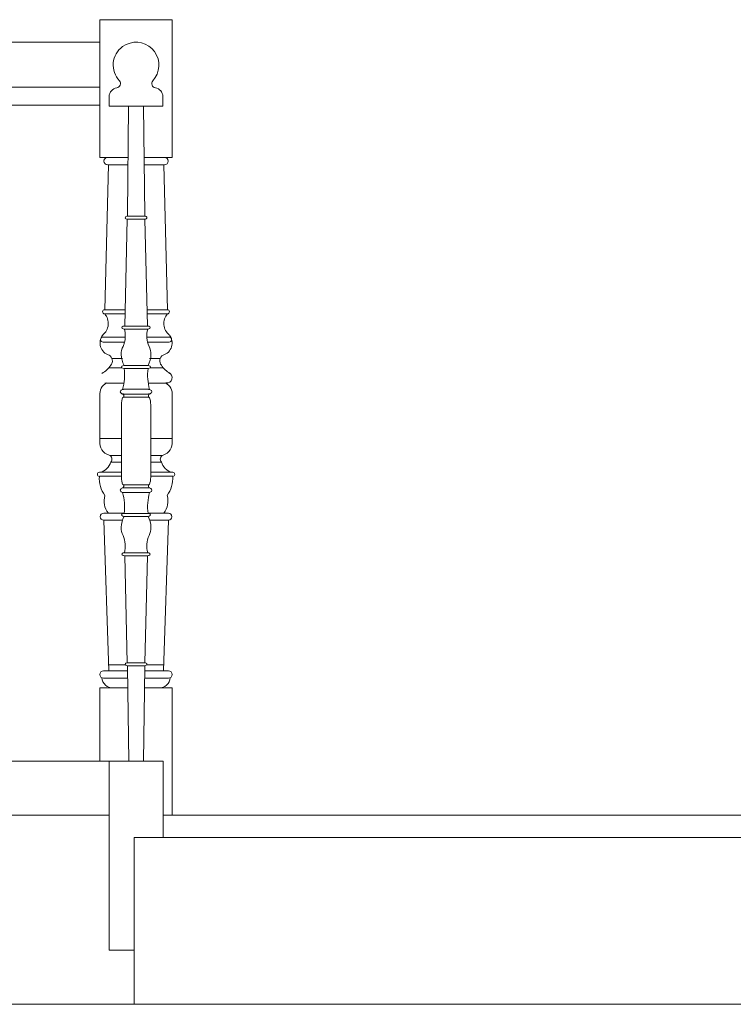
# Model space of a CAD drawing. Header units: millimetres. Extents: x -573548 to 674770, y -246895 to -89040.
# Tile 127 of 199: x 85642 to 86434, y -191725 to -190632. Entities that reach past the tile are written whole.
import ezdxf

# ---------------------------------------------------------------- set-up
doc = ezdxf.new("R2010")
doc.units = ezdxf.units.MM
doc.layers.add('0_Nr_pióra__1', color=7, linetype='Continuous', lineweight=13, true_color=0x3f3f3f)
for name, color, linetype, lineweight in [('a-widokowe_Nr_pióra__1', 8, 'Continuous', 9), ('A_warstwy_Nr_pióra__4', 8, 'Continuous', 9), ('balustrada drewniana_Nr_pióra__1', 8, 'Continuous', 9), ('drewno_Nr_pióra__3', 8, 'Continuous', 9), ('drewno_Nr_pióra__41', 8, 'Continuous', 9), ('SCHODY_Nr_pióra__1', 8, 'Continuous', 9), ('SCIANY_KONSTR_Nr_pióra__21', 8, 'Continuous', 9)]:
    doc.layers.add(name, color=color, linetype=linetype, lineweight=lineweight)

# ---------------------------------------------------------------- blocks, each defined once
blk = doc.blocks.new('A$C685D2BB2')
at = {"layer": '0_Nr_pióra__1'}
blk.add_line((7274.4, 11382.3), (7580.4, 11382.3), dxfattribs=at)
at = {"layer": 'a-widokowe_Nr_pióra__1'}
for p, q in [((7575.6, 11943.5), (7579.7, 12104.3)), ((7601.6, 12112.6), (7579, 12112.6)), ((7579, 12104.3), (7601.5, 12104.3)), ((7587.9, 12112.6), (7601.6, 12112.6)), ((7633, 12112.6), (7619.3, 12112.6)), ((7619.3, 12112.6), (7641.9, 12112.6)), ((7641.9, 12104.3), (7619.4, 12104.3)), ((7645.2, 11943.5), (7641.1, 12104.3)), ((7575.6, 11943.5), (7598.2, 11943.5)), ((7575.6, 11938.8), (7598.1, 11938.8)), ((7645.2, 11943.5), (7622.7, 11943.5)), ((7645.2, 11938.8), (7622.8, 11938.8)), ((7573.8, 11913.1), (7598.5, 11913.1)), ((7573.8, 11907.5), (7598, 11907.5)), ((7647.1, 11913.1), (7622.4, 11913.1)), ((7647.1, 11907.5), (7622.9, 11907.5)), ((7583.6, 11889.2), (7595.4, 11889.2)), ((7625.5, 11889.2), (7637.2, 11889.2)), ((7580.1, 11879), (7594.8, 11879)), ((7640.8, 11879), (7626.1, 11879)), ((7575.7, 11862.1), (7597, 11862.1)), ((7645.2, 11862.1), (7623.9, 11862.1)), ((7650.5, 11852), (7650.5, 11851.6)), ((7570.3, 11848.1), (7570.3, 11794.4)), ((7650.5, 11848.1), (7650.5, 11794.4)), ((7570.3, 11800.4), (7594.1, 11800.4)), ((7650.5, 11800.4), (7626.8, 11800.4)), ((7581.2, 11781.7), (7594.1, 11781.7)), ((7639.6, 11781.7), (7626.8, 11781.7)), ((7582.3, 11774.2), (7594.1, 11774.2)), ((7638.6, 11774.2), (7626.8, 11774.2)), ((7569.7, 11763), (7594.4, 11763)), ((7569.7, 11758.5), (7594.1, 11758.5)), ((7651.2, 11763), (7626.5, 11763)), ((7651.2, 11758.5), (7626.8, 11758.5)), ((7574.6, 11717.6), (7597.2, 11717.6)), ((7574.6, 11709.7), (7595.3, 11709.7)), ((7574.6, 11709.7), (7580.1, 11542.7)), ((7646.3, 11717.6), (7623.7, 11717.6)), ((7646.3, 11709.7), (7625.5, 11709.7)), ((7646.3, 11709.7), (7640.8, 11542.7)), ((7579.5, 11549.1), (7598.8, 11549.1)), ((7641.3, 11549.1), (7622.1, 11549.1)), ((7574.4, 11542.7), (7600.9, 11542.7)), ((7574.4, 11534.3), (7601, 11534.3)), ((7646.5, 11534.3), (7619.9, 11534.3)), ((7646.5, 11542.7), (7620, 11542.7)), ((7570.3, 11523.7), (7601.1, 11523.7)), ((7570.3, 11523.7), (7570.3, 11442.3)), ((7650.5, 11523.7), (7619.8, 11523.7)), ((7650.5, 11523.7), (7650.5, 11382.3))]:
    blk.add_line(p, q, dxfattribs=at)
for centre, radius, start, end in [((7579, 12108.5), 4.16, 90, 270), ((7641.9, 12108.5), 4.16, 270, 90), ((7575.6, 11941.2), 2.34, 90, 270), ((7563.2, 11928.2), 16.4, 309.0076, 40.6503), ((7657.7, 11928.2), 16.4, 139.3497, 230.9924), ((7645.2, 11941.2), 2.34, 270, 90), ((7584.6, 11906.6), 14.2, 141.6675, 252.9867), ((7573.8, 11910.3), 2.81, 90, 270), ((7636.3, 11906.6), 14.2, 287.0133, 38.3325), ((7647.1, 11910.3), 2.81, 270, 90), ((7576.6, 11886.7), 7.51, 319.8807, 58.683), ((7644.3, 11886.7), 7.51, 121.317, 220.1193), ((7557.4, 11898.7), 30.1, 300.317, 325.8714), ((7663.5, 11898.7), 30.1, 214.1286, 239.683), ((7644.5, 11868.1), 6, 263.5425, 65.6798), ((7584, 11849.9), 13.8, 117.4564, 187.2759), ((7636.8, 11849.9), 13.8, 352.7241, 62.5436), ((7584.9, 11796), 14.7, 173.7067, 252.3311), ((7635.9, 11796), 14.7, 287.6689, 6.2933), ((7578.7, 11777.5), 4.89, 317.5229, 68.8021), ((7642.2, 11777.5), 4.89, 111.1979, 222.4771), ((7566.4, 11779.1), 16.7, 285.1908, 343.0421), ((7654.5, 11779.1), 16.7, 196.9579, 254.8092), ((7569.7, 11760.7), 2.26, 90, 270), ((7602, 11756.4), 32.4, 176.3292, 216.081), ((7618.8, 11756.4), 32.4, 323.919, 3.6708), ((7651.2, 11760.7), 2.26, 270, 90), ((7595.9, 11731), 21, 162.493, 219.4714), ((7624.9, 11731), 21, 320.5286, 17.507), ((7574.6, 11713.7), 3.94, 90, 270), ((7646.3, 11713.7), 3.94, 270, 90), ((7574.4, 11538.5), 4.17, 90, 270), ((7584.2, 11535.5), 11.8, 183.6526, 273.6234), ((7636.6, 11535.5), 11.8, 266.3766, 356.3474), ((7646.5, 11538.5), 4.17, 270, 90)]:
    blk.add_arc(centre, radius, start, end, dxfattribs=at)
at = {"layer": 'A_warstwy_Nr_pióra__4'}
blk.add_line((7640.4, 11382.3), (10686.5, 11382.3), dxfattribs=at)
at = {"layer": 'balustrada drewniana_Nr_pióra__1'}
for p, q in [((7650.5, 12265.5), (7650.5, 12112.6)), ((7335.6, 12240.5), (7570.3, 12240.5)), ((7338.7, 12190.5), (7570.3, 12190.5)), ((7344.2, 12170.5), (7570.3, 12170.5)), ((7580.6, 12169.5), (7640.2, 12169.5)), ((7596.3, 11846.5), (7610.4, 11846.5)), ((7624.6, 11846.5), (7610.4, 11846.5)), ((7594.1, 11799.1), (7594.1, 11837.6)), ((7626.8, 11799.1), (7626.8, 11837.6)), ((7594.1, 11799.1), (7594.1, 11758)), ((7626.8, 11799.1), (7626.8, 11758)), ((7596.3, 11749.1), (7610.4, 11749.1)), ((7624.6, 11749.1), (7610.4, 11749.1))]:
    blk.add_line(p, q, dxfattribs=at)
for points in [[(7601.6, 12112.6), (7570.3, 12112.6), (7570.3, 12265.5), (7650.5, 12265.5), (7650.5, 12112.6), (7619.3, 12112.6)], [(7602.2, 12169.5), (7600.8, 12048.7), (7600.8, 12047.3)], [(7618.6, 12169.5), (7620.1, 12048.7), (7620.1, 12047.3)], [(7600.7, 12044), (7597.8, 11925.2)], [(7601.1, 12047.3), (7610.4, 12047.4)], [(7610.4, 12044.1), (7601.1, 12044)], [(7619.8, 12047.3), (7610.4, 12047.4)], [(7610.4, 12044.1), (7619.8, 12044)], [(7620.2, 12044), (7623.1, 11925.2)], [(7597.6, 11925.3), (7610.4, 11925.3)], [(7610.4, 11921.9), (7597.6, 11921.9)], [(7623.3, 11925.3), (7610.4, 11925.3)], [(7610.4, 11921.9), (7623.3, 11921.9)], [(7597.2, 11881.6), (7610.4, 11881.6)], [(7610.4, 11878.2), (7597.2, 11878.2)], [(7623.7, 11881.6), (7610.4, 11881.6)], [(7610.4, 11878.2), (7623.7, 11878.2)], [(7596.5, 11855.1), (7610.4, 11855.1)], [(7624.4, 11855.1), (7610.4, 11855.1)], [(7610.4, 11849.9), (7596.5, 11849.9)], [(7610.4, 11849.9), (7624.3, 11849.9)], [(7610.4, 11745.6), (7596.5, 11745.6)], [(7610.4, 11745.6), (7624.3, 11745.6)], [(7596.5, 11740.5), (7610.4, 11740.5)], [(7624.4, 11740.5), (7610.4, 11740.5)], [(7610.4, 11717.3), (7597.2, 11717.3)], [(7597.2, 11714), (7610.4, 11714)], [(7610.4, 11717.3), (7623.7, 11717.3)], [(7623.7, 11714), (7610.4, 11714)], [(7610.4, 11673.7), (7597.6, 11673.7)], [(7597.6, 11670.3), (7610.4, 11670.3)], [(7600.7, 11551.6), (7597.8, 11670.3)], [(7610.4, 11673.7), (7623.3, 11673.7)], [(7623.3, 11670.3), (7610.4, 11670.3)], [(7620.2, 11551.6), (7623.1, 11670.3)], [(7602.3, 11442.3), (7600.8, 11546.9), (7600.8, 11548.3)], [(7610.4, 11551.5), (7601.1, 11551.6)], [(7601.1, 11548.2), (7610.4, 11548.1)], [(7610.4, 11551.5), (7619.8, 11551.6)], [(7619.8, 11548.2), (7610.4, 11548.1)], [(7618.6, 11442.3), (7620.1, 11546.9), (7620.1, 11548.3)]]:
    blk.add_lwpolyline(points, dxfattribs=at)
for centre, radius, start, end in [((7570.6, 11914.5), 27.9, 343.7861, 15.4845), ((7650.3, 11914.5), 27.9, 164.5155, 204.7101), ((7570.6, 11914.5), 27.9, 335.2899, 343.7861), ((7610.3, 11895), 16.3, 151.329, 184.6255), ((7610.6, 11895), 16.3, 355.3745, 28.671), ((7619.7, 11893.9), 25.7, 180.5357, 208.6884), ((7601.2, 11893.9), 25.7, 331.3116, 359.4643), ((7534.4, 11871), 63.2, 345.3582, 6.5823), ((7686.5, 11871), 63.2, 173.4177, 194.6418), ((7628, 11836.7), 33.9, 166.8073, 181.4489), ((7598.7, 11843.5), 3.77, 127.9411, 165.9891), ((7594.5, 11847.9), 2.29, 322.9251, 69.0836), ((7626.4, 11847.9), 2.29, 110.9164, 217.0749), ((7622.2, 11843.5), 3.77, 14.0109, 52.0589), ((7592.9, 11836.7), 33.9, 358.5511, 13.1927), ((7628, 11758.9), 33.9, 178.5511, 193.1927), ((7592.9, 11758.9), 33.9, 346.8073, 1.4489), ((7598.7, 11752), 3.77, 194.0109, 232.0589), ((7594.5, 11747.7), 2.29, 290.9164, 37.0749), ((7626.4, 11747.7), 2.29, 142.9251, 249.0836), ((7622.2, 11752), 3.77, 307.9411, 345.9891), ((7534.4, 11724.6), 63.2, 353.4177, 14.6418), ((7686.5, 11724.6), 63.2, 165.3582, 186.5823), ((7619.7, 11701.7), 25.7, 151.3116, 179.4643), ((7601.2, 11701.7), 25.7, 0.5357, 28.6884), ((7610.3, 11700.6), 16.3, 175.3745, 208.671), ((7610.6, 11700.6), 16.3, 331.329, 4.6255), ((7570.6, 11681.1), 27.9, 344.5155, 24.7101), ((7650.3, 11681.1), 27.9, 155.2899, 195.4845)]:
    blk.add_arc(centre, radius, start, end, dxfattribs=at)
for centre, major_axis, ratio, start_param, end_param in [((7601.2, 12045.7), (2.73, 0.01), 0.610734, 1.599557, 4.672028), ((7602.4, 12045.5), (2.73, 0.04), 0.610071, 4.712389, 4.742644), ((7618.5, 12045.5), (-2.73, 0.04), 0.610071, 1.540542, 1.570796), ((7619.7, 12045.7), (-2.73, 0.01), 0.610734, 1.611157, 4.683628), ((7597.5, 11923.6), (2.73, 0.04), 0.610071, 1.522601, 4.742644), ((7623.4, 11923.6), (-2.73, 0.05), 0.609492, 1.582385, 4.763176), ((7597.1, 11879.9), (2.73, 0.04), 0.610071, 1.522601, 4.742644), ((7623.8, 11879.9), (-2.73, 0.04), 0.610071, 1.540542, 4.760584), ((7596.5, 11852.5), (-3.53, 0.02), 0.726701, 4.717038, 7.875756), ((7624.4, 11852.5), (3.53, 0.02), 0.726701, 4.690614, 7.849333), ((7596.5, 11743.1), (3.53, 0.02), 0.726701, 1.549022, 4.70774), ((7624.4, 11743.1), (-3.53, 0.02), 0.726701, 1.575445, 4.734164), ((7597.1, 11715.7), (-2.73, 0.04), 0.610071, 4.682134, 7.902177), ((7623.8, 11715.7), (2.73, 0.04), 0.610071, 4.664194, 7.884236), ((7597.5, 11672), (-2.73, 0.04), 0.610071, 4.682134, 7.902177), ((7623.4, 11672), (2.73, 0.05), 0.609492, 4.661602, 7.842393), ((7601.2, 11549.9), (-2.73, 0.01), 0.610734, 4.75275, 7.825221), ((7619.7, 11549.9), (2.73, 0.01), 0.610734, 4.74115, 7.813621)]:
    blk.add_ellipse(centre, major_axis=major_axis, ratio=ratio, start_param=start_param, end_param=end_param, dxfattribs=at)
at = {"layer": 'drewno_Nr_pióra__3'}
for p, q in [((7580.4, 11442.3), (7640.4, 11442.3)), ((7580.4, 11442.3), (7580.4, 11232.3)), ((7640.4, 11442.3), (7640.4, 11357.3)), ((7580.4, 11232.3), (7608.3, 11232.3))]:
    blk.add_line(p, q, dxfattribs=at)
at = {"layer": 'drewno_Nr_pióra__41'}
blk.add_lwpolyline([(7599.5, 12238), (7595.5, 12235.7, 0.452557), (7592, 12197.8, -0.565168), (7589, 12189.8, 0.379775), (7580.6, 12180.3), (7580.6, 12169.5), (7640.2, 12169.5), (7640.2, 12180.3, 0.379775), (7631.9, 12189.8, -0.565168), (7628.9, 12197.8, 0.831033)], format="xyb", close=True, dxfattribs=at)
at = {"layer": 'SCHODY_Nr_pióra__1'}
for p, q in [((7580.4, 11442.3), (7271.8, 11442.3)), ((7608.3, 11172.3), (7344.7, 11172.3))]:
    blk.add_line(p, q, dxfattribs=at)
at = {"layer": 'SCIANY_KONSTR_Nr_pióra__21'}
for p, q in [((7608.3, 11357.3), (10024.4, 11357.3)), ((7608.3, 11172.3), (7608.3, 11357.3)), ((7608.3, 11172.3), (9684.9, 11172.3))]:
    blk.add_line(p, q, dxfattribs=at)

msp = doc.modelspace()

# ---------------------------------------------------------------- block references
at = {"color": 150}
msp.add_blockref('A$C685D2BB2', (78160.5, -202897.5), dxfattribs=at)

doc.saveas('drawing.dxf')
